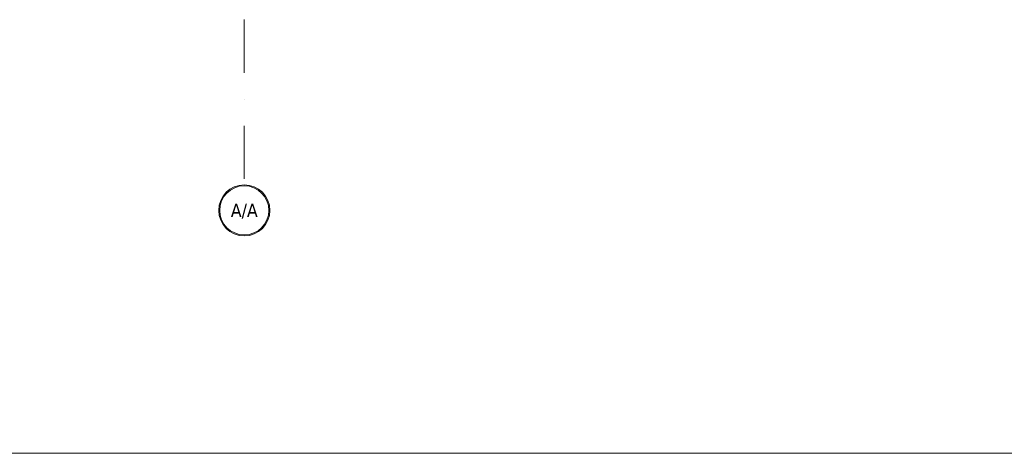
# Model space of a CAD drawing. Header units: millimetres. Extents: x -82287 to 177822, y -399756 to 0.
# Tile 117 of 228: x 48711 to 49889, y -196200 to -195680. Entities that reach past the tile are written whole.
import ezdxf
from ezdxf.enums import TextEntityAlignment as Align

# ---------------------------------------------------------------- set-up
doc = ezdxf.new("R2010")
doc.units = ezdxf.units.MM
doc.header["$MEASUREMENT"] = 0
doc.linetypes.add('SUŁOSZOWA - PB 21 03$0$DASHDOT', pattern=[25.4, 12.7, -6.35, 0, -6.35])
doc.layers.add('FL_XREF', color=252, linetype='Continuous')
for name, color, linetype, lineweight in [('SUŁOSZOWA - PB 21 03$0$!! 0_Opis_pom', 251, 'Continuous', 0), ('SUŁOSZOWA - PB 21 03$0$!! 0_Osie', 251, 'SUŁOSZOWA - PB 21 03$0$DASHDOT', 0), ('SUŁOSZOWA - PB 21 03$0$!! 1_OPIS POM NOWE', 251, 'Continuous', 0), ('SUŁOSZOWA - PB 21 03$0$0-osie-liniA', 251, 'SUŁOSZOWA - PB 21 03$0$DASHDOT', 0), ('SUŁOSZOWA - PB 21 03$0$0-osie-tx', 251, 'Continuous', 0)]:
    doc.layers.add(name, color=color, linetype=linetype, lineweight=lineweight)
doc.layers.add('SUŁOSZOWA - PB 21 03$0$!! 0_ramki', color=251, linetype='Continuous', lineweight=0, plot=False)
doc.styles.add('SUŁOSZOWA - PB 21 03$0$ARIAL', font='tahoma.ttf')
doc.styles.add('SUŁOSZOWA - PB 21 03$0$TAHOMA', font='tahoma.ttf')

# ---------------------------------------------------------------- blocks, each defined once
blk = doc.blocks.new('*U116')
h = blk.add_hatch(color=256)
edge = h.paths.add_edge_path()
edge.add_arc((0, 0), 30.6, 0, 360)
edge = h.paths.add_edge_path(flags=17)
edge.add_arc((0, 0), 29.4, 0, 360)
for radius in [30.6, 29.4]:
    blk.add_circle((0, 0), radius)
at = {"style": 'SUŁOSZOWA - PB 21 03$0$TAHOMA', "flags": 8}
blk.add_attdef('ANSICHTSNUMMER', text='', height=16, dxfattribs=at).set_placement((0, 0), align=Align.MIDDLE_CENTER)
blk = doc.blocks.new('SUŁOSZOWA - PB 21 03$0$BLOK OSI')
at = {"layer": 'SUŁOSZOWA - PB 21 03$0$0-osie-liniA', "ltscale": 5}
blk.add_lwpolyline([(48917.7, -193635.5), (48917.7, -195994)], dxfattribs=at)
at = {"layer": 'SUŁOSZOWA - PB 21 03$0$0-osie-tx'}
ref = blk.add_blockref('*U116', (48917.7, -196024.6), dxfattribs=dict(at, rotation=180))
ref.add_attrib('ANSICHTSNUMMER', 'A/A', dxfattribs={"layer": '0', "height": 16, "style": 'SUŁOSZOWA - PB 21 03$0$TAHOMA', "flags": 8}).set_placement((48917.7, -196024.6), align=Align.MIDDLE_CENTER)
blk = doc.blocks.new('SUŁOSZOWA - PB 21 03')
at = {"layer": 'SUŁOSZOWA - PB 21 03$0$!! 0_ramki'}
blk.add_lwpolyline([(48565.42916, -193282.57641), (52765.42916, -193282.57641), (52765.42916, -196252.57641), (48565.42916, -196252.57641)], close=True, dxfattribs=at)
at = {"layer": 'SUŁOSZOWA - PB 21 03$0$!! 0_Osie'}
blk.add_blockref('SUŁOSZOWA - PB 21 03$0$BLOK OSI', (0, 63), dxfattribs=at)
at = {"layer": 'SUŁOSZOWA - PB 21 03$0$!! 0_Opis_pom', "ltscale": 0.7, "style": 'SUŁOSZOWA - PB 21 03$0$ARIAL'}
for tag, p in [('B0,19', (52679.2094, -194257.55204)), ('B2,14', (73874.0461, -194402.0887)), ('B2,12', (73342.49259, -194413.89249)), ('B1,21', (60405.50261, -194427.18207)), ('B2,11', (73069.01144, -194438.89383)), ('A1,16', (59129.54925, -194448.08429)), ('B1/17', (59524.53699, -194450.37428)), ('B1,19', (59914.81903, -194448.15658)), ('1,23', (61575.22173, -194450.37428)), ('B2,16', (75195.07765, -194441.83446)), ('B0,15', (51514.15008, -194461.8073)), ('A1,1', (58808.06672, -194460.94161)), ('1,22', (60947.33929, -194456.1144)), ('B1,18', (59715.51745, -194473.87108)), ('B2,17', (75506.7465, -194471.3759)), ('B2,19.1', (76701.67035, -194466.03695)), ('B3,7', (87459.81312, -194465.07097)), ('B3,3', (88235.73906, -194465.79732)), ('B0,18', (52071.43815, -194478.40179)), ('B2,15', (74566.38885, -194487.81114)), ('B3,6', (86826.65132, -194483.15512)), ('B3,8', (90006.66539, -194478.47972)), ('B1,20', (60198.53687, -194490.17374)), ('B2,10', (72728.63362, -194489.37283)), ('B2,13', (73649.91716, -194500.01242)), ('A0,6', (49094.40602, -194505.72387)), ('A2,5', (72452.45009, -194505.90583)), ('A0,4', (49692.81919, -194517.93289)), ('B0,22', (54187.56644, -194519.04308)), ('A1,6', (58565.96262, -194514.50753)), ('B1,1', (61908.24378, -194515.48656)), ('A0,5', (49399.71914, -194533.19455)), ('A0,3', (49906.53818, -194524.03766)), ('B0,20', (53125.45224, -194527.8835)), ('B0,21', (53847.26622, -194535.08002)), ('B1,3', (62229.35503, -194604.49851)), ('B2,18', (75922.43604, -194612.23635)), ('B2,19', (77152.69039, -194617.53776)), ('A3,4', (85509.27934, -194642.47136)), ('B0,24B', (54824.42896, -194684.26784)), ('B1,4', (63476.45184, -194691.11207)), ('B0,13', (50367.63944, -194706.5583)), ('B0,16', (51457.40872, -194704.43091)), ('B0,17', (51897.58569, -194706.77195)), ('A2,4', (71695.75649, -194707.44268)), ('A1,5', (58149.22649, -194724.80163)), ('A2.1', (72371.45884, -194731.56251)), ('B0,23', (54542.05776, -194742.93939)), ('A1,2', (58744.42262, -194746.622)), ('B1,2D', (60756.29674, -194750.92727)), ('A1,15', (59129.54925, -194780.73348)), ('B0,14', (50962.60809, -194789.06568)), ('B1,4', (63483.03852, -194791.04365)), ('A3.1', (86079.08704, -194786.62422)), ('A0,2', (49295.91259, -194810.95246)), ('B1,2B', (62374.83512, -194841.86715)), ('B2.7', (74548.27897, -194836.12781)), ('B3,2', (89035.72921, -194837.99287)), ('B0,7', (52851.95551, -194845.56115)), ('B1,2A', (61803.35407, -194869.27513)), ('B0,8', (51561.38742, -194890.27848)), ('A3.2', (86016.50296, -195004.88875)), ('A1,3', (58810.05243, -195008.83917)), ('A0,1', (49914.27925, -195025.82804)), ('A0,10', (49695.87246, -195042.9259)), ('B0,17', (51225.06492, -195049.74007)), ('B0,6', (52110.41055, -195069.39267)), ('B1,8', (61403.63433, -195071.25189)), ('A2.2', (72371.45884, -195070.78713)), ('B2.2', (74976.1855, -195068.47988)), ('A0,7', (49042.50308, -195082.6056)), ('B3,11', (88623.94853, -195099.23575)), ('B3,4', (87612.56208, -195132.78192)), ('B3,5', (86839.47632, -195174.05241)), ('B0,12', (50313.60595, -195207.52936)), ('B0,11', (50726.178, -195219.06638)), ('B3,10', (89778.42161, -195220.68871)), ('B1,6', (63686.26823, -195231.3997)), ('B0,24A', (54359.17011, -195245.97867)), ('A1,4', (58093.66276, -195250.96213)), ('B0,10', (51476.34179, -195259.44699)), ('B3,9', (90479.74099, -195260.18621)), ('A0,11', (49643.96951, -195271.84772)), ('B1,14', (59332.54805, -195280.73534)), ('A0,8', (49042.50308, -195293.21363)), ('B0,9', (51798.4912, -195291.17482)), ('B2,21', (75970.16114, -195290.81005)), ('B0,3', (52068.59538, -195319.60465)), ('B1,13', (60186.62513, -195314.46953)), ('B1,10', (60892.94126, -195319.45825)), ('B1,5', (63419.22943, -195317.21026)), ('A2.3', (71832.37045, -195318.78232)), ('B2,9', (73175.51251, -195317.21162)), ('B2,4', (74493.5947, -195318.7733)), ('B2,3', (74674.2815, -195319.28036)), ('A3,3', (85569.83931, -195318.78232)), ('B3,1', (88723.65615, -195329.98594)), ('B1,9', (61058.12383, -195344.48743)), ('B2,8', (73894.209, -195338.18956)), ('B2.1', (75304.74121, -195348.36327)), ('B2,20', (77211.021, -195343.82367)), ('B0,2', (52227.2348, -195357.98297)), ('B1,2C', (61827.40698, -195369.02625)), ('B1,7', (62134.52151, -195372.05069)), ('B0,1', (53061.17304, -195403.85659)), ('A0,9', (49001.50444, -195413.15723)), ('A0,12', (49689.76592, -195485.50737)), ('B0,4', (52224.78303, -195500.96352)), ('B1,11', (61050.00078, -195512.89565)), ('B2,5', (74686.48999, -195507.24036)), ('B1,12', (60864.00751, -195544.00738)), ('B0,5', (52066.14362, -195556.83806)), ('B2,6', (74499.29165, -195549.55175)), ('C2,2', (74812.78942, -195865.8959)), ('C1,3', (61091.58871, -195973.27844)), ('C0,2A', (52278.30875, -196050.48297)), ('C0,1', (52808.36775, -196132.34208)), ('C1,2', (61690.27405, -196439.72387)), ('C1,1', (62060.59754, -196465.28533)), ('C3,1', (88979.71614, -196545.67785)), ('C0,2B', (53028.88223, -196668.8019)), ('C1,4', (61008.68123, -196686.32122)), ('C2,1', (75334.65984, -196786.2197)), ('C2,3', (74834.65119, -196933.26657)), ('C1,5', (61062.7252, -196991.42453)), ('C1,10', (62127.38542, -196998.81344)), ('C1,9', (62147.33751, -197289.53424)), ('C1,6', (61131.41824, -197329.69535)), ('C0,3', (52181.98562, -197341.92176)), ('D1,1', (73931.12245, -197584.03121)), ('C0,4', (52345.96562, -197596.60561)), ('D0,18', (60296.49264, -197617.95269)), ('C2,4', (75243.70451, -197663.89)), ('D0,7', (59141.53804, -197722.84718)), ('C1,7', (61222.2575, -197737.18052)), ('D0,3', (59562.25866, -197751.14316)), ('D0,17', (60701.16801, -197741.44864)), ('D1,6', (72757.78643, -197751.22612)), ('D1,4', (73157.19908, -197744.29721)), ('D0,6', (58741.71849, -197802.61699)), ('D0,10', (58357.73602, -197820.93991)), ('D,09', (59195.67196, -197881.51243)), ('C0,5', (52269.72696, -197902.4362)), ('C0,6', (52872.93793, -197917.07354)), ('D0,2', (59943.06082, -197917.06725)), ('D1,3', (73475.28953, -197924.29875)), ('D0,16', (60721.3534, -197935.2949)), ('D0,8', (59058.9008, -197963.64925)), ('D0,5', (59448.52586, -197969.8061)), ('C2,5', (74555.08284, -197988.7886)), ('D1,5', (73291.61607, -197999.29956)), ('D0,4', (59655.02693, -198042.2589)), ('D0,15', (60692.12223, -198127.4643)), ('D0,1', (59931.33074, -198173.12806)), ('D1,2', (73578.07819, -198172.30068)), ('D0,11', (58161.27105, -198211.45823)), ('D0,12', (58250.99458, -198537.17631)), ('D0,13', (58250.99458, -198764.99605)), ('D1,7', (71854.87376, -198786.88467)), ('D0,14', (59130.08589, -198795.3373)), ('D1,8', (71715.35366, -199212.44512))]:
    blk.add_attdef(tag, text='', height=11.968, dxfattribs=at).set_placement(p, align=Align.MIDDLE_CENTER)
at = {"layer": 'SUŁOSZOWA - PB 21 03$0$!! 1_OPIS POM NOWE', "style": 'SUŁOSZOWA - PB 21 03$0$ARIAL'}
for tag, p in [('C1.7A', (61271.6179, -197538.30303)), ('C2.5B', (74970.66097, -197546.70728)), ('C2,5C', (74903.71123, -197659.13664)), ('C2.4', (75374.07862, -197726.11453)), ('D1,2B', (74322.25834, -197791.43247)), ('C1.7C', (61260.26049, -197811.38428)), ('C1.8B', (61588.27341, -197817.62151)), ('C1.8A', (61884.42005, -197818.94854)), ('C1.7B', (61322.12354, -197933.89849)), ('C2,5A', (74943.41937, -197993.49482)), ('E1.2', (62164.78326, -198139.98688)), ('E1.5E', (62692.10372, -198153.27854)), ('D1,2C', (73419.9359, -198156.57844)), ('E2.9', (75361.45041, -198161.88904)), ('E2.7', (76022.45692, -198162.26272)), ('E3.1', (88990.58975, -198158.87886)), ('D1,2A', (74280.17915, -198172.30068)), ('E1.5D', (62993.60773, -198185.416)), ('E1.1', (61330.46191, -198191.9806)), ('E1.5C', (63016.9343, -198246.3437)), ('E1.5B', (63264.15117, -198307.8661)), ('E3.2', (88781.41347, -198385.24275)), ('E1.6', (61022.6264, -198421.00827)), ('E2.2', (74782.75417, -198427.85813)), ('E2.8', (75757.29014, -198437.09188)), ('E2.6', (76531.8031, -198444.40756)), ('E1.5A', (63049.47589, -198456.39852)), ('E3.4', (89392.22607, -198450.03942)), ('E1.5G', (62892.39981, -198586.12622)), ('E1.5F', (62736.15118, -198589.14592)), ('E1,4', (61888.25021, -198652.6996)), ('E2.1', (75803.99631, -198697.05773)), ('E1.5L', (63297.7633, -198733.65678)), ('E1.3', (61058.5992, -198806.28147)), ('E1.5H', (62893.53005, -198830.01758)), ('E2,3', (74778.52304, -198843.9541)), ('E3.3', (89150.95684, -198867.32581)), ('E1.5K', (63266.15427, -198904.67789)), ('E1.5I', (62723.74907, -199005.87002)), ('E2.4', (75135.87669, -199083.20857)), ('E2.5', (76615.04061, -199164.91143)), ('E1.5J', (63204.25187, -199215.697))]:
    blk.add_attdef(tag, text='', height=11.968, dxfattribs=at).set_placement(p, align=Align.MIDDLE_CENTER)

msp = doc.modelspace()

# ---------------------------------------------------------------- block references
at = {"layer": 'FL_XREF'}
msp.add_blockref('SUŁOSZOWA - PB 21 03', (62.3, 52.9), dxfattribs=at)

doc.saveas('drawing.dxf')
